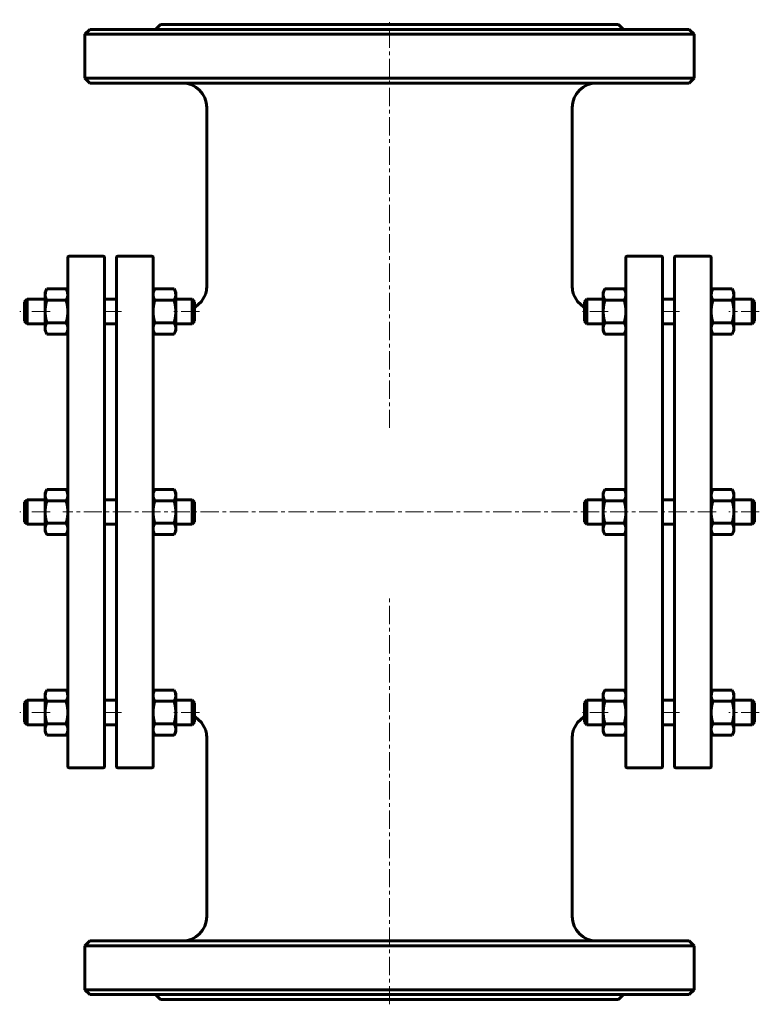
# Model space of a CAD drawing. Header units: millimetres. Extents: x 229 to 532, y 4 to 408.
import ezdxf

# ---------------------------------------------------------------- set-up
doc = ezdxf.new("R2010")
doc.units = ezdxf.units.MM
doc.linetypes.add('K5LT_AXLED', pattern=[12, 7.5, -1.5, 1.5, -1.5])
doc.linetypes.add('K5LT_BASIC', pattern=[0])
doc.layers.add('Системный слой (1)', color=7, linetype='Continuous', true_color=0x6c6c6c)

# ---------------------------------------------------------------- blocks, each defined once
blk = doc.blocks.new('U0')
at = {"layer": 'Системный слой (1)', "linetype": 'K5LT_BASIC', "lineweight": 60}
for p, q in [((292.37, 132.42), (291.97, 133.23)), ((291.97, 133.23), (291.97, 133.23)), ((292.61, 131.66), (292.37, 132.42)), ((292.69, 130.93), (292.61, 131.66))]:
    blk.add_line(p, q, dxfattribs=at)
blk = doc.blocks.new('U1')
at = {"layer": 'Системный слой (1)', "linetype": 'K5LT_BASIC', "lineweight": 60}
for p, q in [((283.46, 131.66), (283.39, 130.93)), ((283.7, 132.42), (283.46, 131.66)), ((284.1, 133.23), (283.7, 132.42)), ((284.1, 133.23), (284.1, 133.23))]:
    blk.add_line(p, q, dxfattribs=at)
blk = doc.blocks.new('U2')
at = {"layer": 'Системный слой (1)', "linetype": 'K5LT_BASIC', "lineweight": 60}
for p, q in [((512.46, 296.21), (512.39, 295.47)), ((512.7, 296.96), (512.46, 296.21)), ((513.1, 297.78), (512.7, 296.96)), ((513.1, 297.78), (513.1, 297.78))]:
    blk.add_line(p, q, dxfattribs=at)
blk = doc.blocks.new('U3')
at = {"layer": 'Системный слой (1)', "linetype": 'K5LT_BASIC', "lineweight": 60}
for p, q in [((521.37, 296.96), (520.97, 297.78)), ((520.97, 297.78), (520.97, 297.78)), ((521.61, 296.21), (521.37, 296.96)), ((521.69, 295.47), (521.61, 296.21))]:
    blk.add_line(p, q, dxfattribs=at)
blk = doc.blocks.new('U4')
at = {"layer": 'Системный слой (1)', "linetype": 'K5LT_BASIC', "lineweight": 60}
for p, q in [((247.67, 297.77), (247.67, 297.78)), ((248.07, 296.96), (247.67, 297.77)), ((248.31, 296.21), (248.07, 296.96)), ((248.39, 295.47), (248.31, 296.21))]:
    blk.add_line(p, q, dxfattribs=at)
blk = doc.blocks.new('U5')
at = {"layer": 'Системный слой (1)', "linetype": 'K5LT_BASIC', "lineweight": 60}
for p, q in [((239.16, 296.21), (239.09, 295.47)), ((239.4, 296.96), (239.16, 296.21)), ((239.8, 297.77), (239.4, 296.96)), ((239.8, 297.78), (239.8, 297.77))]:
    blk.add_line(p, q, dxfattribs=at)
blk = doc.blocks.new('U6')
at = {"layer": 'Системный слой (1)', "linetype": 'K5LT_BASIC', "lineweight": 60}
for p, q in [((283.7, 214.69), (283.46, 213.94)), ((284.1, 215.5), (283.7, 214.69)), ((284.1, 215.51), (284.1, 215.5)), ((283.46, 213.94), (283.39, 213.2))]:
    blk.add_line(p, q, dxfattribs=at)
blk = doc.blocks.new('U7')
at = {"layer": 'Системный слой (1)', "linetype": 'K5LT_BASIC', "lineweight": 60}
for p, q in [((291.97, 215.5), (291.97, 215.51)), ((292.37, 214.69), (291.97, 215.5)), ((292.61, 213.94), (292.37, 214.69)), ((292.69, 213.2), (292.61, 213.94))]:
    blk.add_line(p, q, dxfattribs=at)
blk = doc.blocks.new('U8')
at = {"layer": 'Системный слой (1)', "linetype": 'K5LT_BASIC', "lineweight": 60}
for p, q in [((512.46, 131.66), (512.39, 130.93)), ((512.7, 132.42), (512.46, 131.66)), ((513.1, 133.23), (512.7, 132.42)), ((513.1, 133.23), (513.1, 133.23))]:
    blk.add_line(p, q, dxfattribs=at)
blk = doc.blocks.new('U9')
at = {"layer": 'Системный слой (1)', "linetype": 'K5LT_BASIC', "lineweight": 60}
for p, q in [((521.37, 132.42), (520.97, 133.23)), ((520.97, 133.23), (520.97, 133.23)), ((521.61, 131.66), (521.37, 132.42)), ((521.69, 130.93), (521.61, 131.66))]:
    blk.add_line(p, q, dxfattribs=at)
blk = doc.blocks.new('U10')
at = {"layer": 'Системный слой (1)', "linetype": 'K5LT_BASIC', "lineweight": 60}
for p, q in [((283.46, 296.21), (283.39, 295.47)), ((283.7, 296.96), (283.46, 296.21)), ((284.1, 297.77), (283.7, 296.96)), ((284.1, 297.78), (284.1, 297.77))]:
    blk.add_line(p, q, dxfattribs=at)
blk = doc.blocks.new('U11')
at = {"layer": 'Системный слой (1)', "linetype": 'K5LT_BASIC', "lineweight": 60}
for p, q in [((291.97, 297.77), (291.97, 297.78)), ((292.37, 296.96), (291.97, 297.77)), ((292.61, 296.21), (292.37, 296.96)), ((292.69, 295.47), (292.61, 296.21))]:
    blk.add_line(p, q, dxfattribs=at)
blk = doc.blocks.new('U12')
at = {"layer": 'Системный слой (1)', "linetype": 'K5LT_BASIC', "lineweight": 60}
for p, q in [((248.07, 132.42), (247.67, 133.23)), ((247.67, 133.23), (247.67, 133.23)), ((248.31, 131.66), (248.07, 132.42)), ((248.39, 130.93), (248.31, 131.66))]:
    blk.add_line(p, q, dxfattribs=at)
blk = doc.blocks.new('U13')
at = {"layer": 'Системный слой (1)', "linetype": 'K5LT_BASIC', "lineweight": 60}
for p, q in [((239.16, 131.66), (239.09, 130.93)), ((239.4, 132.42), (239.16, 131.66)), ((239.8, 133.23), (239.4, 132.42)), ((239.8, 133.23), (239.8, 133.23))]:
    blk.add_line(p, q, dxfattribs=at)
blk = doc.blocks.new('U14')
at = {"layer": 'Системный слой (1)', "linetype": 'K5LT_BASIC', "lineweight": 60}
for p, q in [((247.67, 215.5), (247.67, 215.51)), ((248.07, 214.69), (247.67, 215.5)), ((248.31, 213.94), (248.07, 214.69)), ((248.39, 213.2), (248.31, 213.94))]:
    blk.add_line(p, q, dxfattribs=at)
blk = doc.blocks.new('U15')
at = {"layer": 'Системный слой (1)', "linetype": 'K5LT_BASIC', "lineweight": 60}
for p, q in [((239.4, 214.69), (239.16, 213.94)), ((239.8, 215.5), (239.4, 214.69)), ((239.8, 215.51), (239.8, 215.5)), ((239.16, 213.94), (239.09, 213.2))]:
    blk.add_line(p, q, dxfattribs=at)
blk = doc.blocks.new('U16')
at = {"layer": 'Системный слой (1)', "linetype": 'K5LT_BASIC', "lineweight": 60}
for p, q in [((512.7, 214.69), (512.46, 213.94)), ((513.1, 215.5), (512.7, 214.69)), ((513.1, 215.51), (513.1, 215.5)), ((512.46, 213.94), (512.39, 213.2))]:
    blk.add_line(p, q, dxfattribs=at)
blk = doc.blocks.new('U17')
at = {"layer": 'Системный слой (1)', "linetype": 'K5LT_BASIC', "lineweight": 60}
for p, q in [((520.97, 215.5), (520.97, 215.51)), ((521.37, 214.69), (520.97, 215.5)), ((521.61, 213.94), (521.37, 214.69)), ((521.69, 213.2), (521.61, 213.94))]:
    blk.add_line(p, q, dxfattribs=at)
blk = doc.blocks.new('U18')
at = {"layer": 'Системный слой (1)', "linetype": 'K5LT_BASIC', "lineweight": 60}
for p, q in [((300.65, 122.27), (300.39, 122.42)), ((303.24, 119.95), (300.65, 122.27)), ((304.83, 117.04), (303.24, 119.95)), ((305.25, 115.43), (304.83, 117.04)), ((305.35, 114.61), (305.25, 115.43)), ((305.38, 114.19), (305.35, 114.61)), ((305.38, 113.98), (305.38, 114.19)), ((305.39, 113.88), (305.38, 113.98)), ((305.39, 113.83), (305.39, 113.88)), ((305.39, 113.8), (305.39, 113.83)), ((305.39, 113.79), (305.39, 113.8)), ((305.39, 113.78), (305.39, 113.79)), ((305.39, 113.77), (305.39, 113.78)), ((305.39, 113.78), (305.39, 113.78)), ((305.39, 113.78), (305.39, 113.78)), ((305.39, 113.78), (305.39, 113.78)), ((305.39, 113.78), (305.39, 113.78)), ((305.39, 113.77), (305.39, 113.77)), ((305.39, 113.77), (305.39, 113.77)), ((305.39, 113.77), (305.39, 113.77)), ((305.39, 113.77), (305.39, 113.77))]:
    blk.add_line(p, q, dxfattribs=at)
blk = doc.blocks.new('U19')
at = {"layer": 'Системный слой (1)', "linetype": 'K5LT_BASIC', "lineweight": 60}
for p, q in [((457.53, 119.95), (460.12, 122.27)), ((460.12, 122.27), (460.39, 122.42)), ((455.94, 117.04), (457.53, 119.95)), ((455.39, 114.19), (455.42, 114.61)), ((455.39, 113.98), (455.39, 114.19)), ((455.39, 113.88), (455.39, 113.98)), ((455.39, 113.83), (455.39, 113.88)), ((455.39, 113.8), (455.39, 113.83)), ((455.39, 113.79), (455.39, 113.8)), ((455.39, 113.78), (455.39, 113.79)), ((455.39, 113.77), (455.39, 113.78)), ((455.39, 113.78), (455.39, 113.78)), ((455.39, 113.78), (455.39, 113.78)), ((455.39, 113.78), (455.39, 113.78)), ((455.39, 113.78), (455.39, 113.78)), ((455.39, 113.77), (455.39, 113.77)), ((455.39, 113.77), (455.39, 113.77)), ((455.39, 113.77), (455.39, 113.77)), ((455.39, 113.77), (455.39, 113.77)), ((455.42, 114.61), (455.53, 115.43)), ((455.53, 115.43), (455.94, 117.04))]:
    blk.add_line(p, q, dxfattribs=at)
blk = doc.blocks.new('U20')
at = {"layer": 'Системный слой (1)', "linetype": 'K5LT_BASIC', "lineweight": 60}
for p, q in [((304.83, 295.49), (303.24, 292.58)), ((305.25, 297.1), (304.83, 295.49)), ((305.35, 297.93), (305.25, 297.1)), ((305.38, 298.34), (305.35, 297.93)), ((305.39, 298.66), (305.38, 298.55)), ((305.38, 298.55), (305.38, 298.34)), ((305.39, 298.77), (305.39, 298.77)), ((305.39, 298.77), (305.39, 298.76)), ((305.39, 298.76), (305.39, 298.76)), ((305.39, 298.76), (305.39, 298.76)), ((305.39, 298.76), (305.39, 298.76)), ((305.39, 298.76), (305.39, 298.76)), ((305.39, 298.76), (305.39, 298.76)), ((305.39, 298.76), (305.39, 298.76)), ((305.39, 298.76), (305.39, 298.75)), ((305.39, 298.75), (305.39, 298.75)), ((305.39, 298.75), (305.39, 298.73)), ((305.39, 298.73), (305.39, 298.71)), ((305.39, 298.71), (305.39, 298.66)), ((303.24, 292.58), (300.65, 290.27)), ((300.65, 290.27), (300.39, 290.11))]:
    blk.add_line(p, q, dxfattribs=at)
blk = doc.blocks.new('U21')
at = {"layer": 'Системный слой (1)', "linetype": 'K5LT_BASIC', "lineweight": 60}
for p, q in [((455.39, 298.77), (455.39, 298.77)), ((455.39, 298.77), (455.39, 298.76)), ((455.39, 298.76), (455.39, 298.76)), ((455.39, 298.76), (455.39, 298.76)), ((455.39, 298.76), (455.39, 298.76)), ((455.39, 298.76), (455.39, 298.76)), ((455.39, 298.76), (455.39, 298.76)), ((455.39, 298.76), (455.39, 298.76)), ((455.39, 298.76), (455.39, 298.75)), ((455.39, 298.75), (455.39, 298.75)), ((455.39, 298.75), (455.39, 298.73)), ((455.39, 298.73), (455.39, 298.71)), ((455.39, 298.71), (455.39, 298.66)), ((455.39, 298.66), (455.39, 298.55)), ((455.39, 298.55), (455.39, 298.34)), ((455.39, 298.34), (455.42, 297.93)), ((455.42, 297.93), (455.53, 297.1)), ((455.53, 297.1), (455.94, 295.49)), ((455.94, 295.49), (457.53, 292.58)), ((457.53, 292.58), (460.12, 290.27)), ((460.12, 290.27), (460.39, 290.11))]:
    blk.add_line(p, q, dxfattribs=at)

msp = doc.modelspace()

# ---------------------------------------------------------------- linework, layer by layer
at = {"layer": 'Системный слой (1)', "linetype": 'K5LT_AXLED', "lineweight": 18}
for p, q in [((380.39, 240.75), (380.39, 408.27)), ((241.09, 288.54), (228.64, 288.54)), ((270.39, 288.54), (261.39, 288.54)), ((302.39, 288.54), (290.69, 288.54)), ((470.09, 288.54), (458.39, 288.54)), ((499.39, 288.54), (490.39, 288.54)), ((532.14, 288.54), (519.69, 288.54)), ((241.09, 206.27), (228.64, 206.27)), ((514.39, 206.27), (246.39, 206.27)), ((532.14, 206.27), (519.69, 206.27)), ((380.39, 4.27), (380.39, 171.78)), ((241.09, 124), (228.64, 124)), ((270.39, 124), (261.39, 124)), ((302.39, 124), (290.69, 124)), ((470.09, 124), (458.39, 124)), ((499.39, 124), (490.39, 124)), ((532.14, 124), (519.69, 124))]:
    msp.add_line(p, q, dxfattribs=at)
at = {"layer": 'Системный слой (1)', "linetype": 'K5LT_BASIC', "lineweight": 60}
for p, q in [((257.39, 404.27), (255.39, 402.27)), ((257.39, 404.27), (503.39, 404.27)), ((286.39, 406.27), (284.39, 404.27)), ((286.39, 406.27), (474.39, 406.27)), ((474.39, 406.27), (476.39, 404.27)), ((503.39, 404.27), (505.39, 402.27)), ((255.39, 384.27), (255.39, 402.27)), ((255.39, 402.27), (505.39, 402.27)), ((505.39, 384.27), (505.39, 402.27)), ((257.39, 382.27), (255.39, 384.27)), ((505.39, 384.27), (255.39, 384.27)), ((503.39, 382.27), (505.39, 384.27)), ((257.39, 382.27), (503.39, 382.27)), ((305.39, 298.77), (305.39, 372.27)), ((455.39, 298.77), (455.39, 372.27)), ((248.89, 311.27), (262.89, 311.27)), ((282.89, 311.27), (268.89, 311.27)), ((491.89, 311.27), (477.89, 311.27)), ((497.89, 311.27), (511.89, 311.27)), ((248.39, 101.77), (248.39, 310.77)), ((263.39, 310.77), (263.39, 101.77)), ((268.39, 101.77), (268.39, 310.77)), ((283.39, 310.77), (283.39, 101.77)), ((477.39, 310.77), (477.39, 101.77)), ((492.39, 101.77), (492.39, 310.77)), ((497.39, 310.77), (497.39, 101.77)), ((512.39, 101.77), (512.39, 310.77)), ((239.09, 296.54), (239.8, 297.77)), ((239.09, 295.47), (239.09, 296.54)), ((239.09, 288.55), (239.09, 295.47)), ((239.8, 297.78), (247.67, 297.78)), ((248.39, 296.54), (247.67, 297.77)), ((283.39, 296.54), (284.1, 297.77)), ((284.1, 297.78), (291.97, 297.78)), ((292.69, 296.54), (291.97, 297.77)), ((292.69, 296.54), (292.69, 295.47)), ((292.69, 295.47), (292.69, 288.55)), ((468.09, 296.54), (468.8, 297.78)), ((468.09, 295.47), (468.09, 296.54)), ((468.09, 288.54), (468.09, 295.47)), ((468.8, 297.78), (476.67, 297.78)), ((477.39, 296.54), (476.67, 297.78)), ((512.39, 296.54), (513.1, 297.78)), ((513.1, 297.78), (520.97, 297.78)), ((521.69, 296.54), (520.97, 297.78)), ((521.69, 296.54), (521.69, 295.47)), ((521.69, 295.47), (521.69, 288.54)), ((230.64, 292.54), (231.64, 293.54)), ((230.64, 284.54), (230.64, 292.54)), ((231.64, 293.54), (231.64, 283.54)), ((231.64, 293.54), (239.09, 293.54)), ((239.8, 293.17), (247.67, 293.17)), ((263.39, 293.54), (268.39, 293.54)), ((284.1, 293.16), (291.97, 293.16)), ((292.69, 293.54), (299.39, 293.54)), ((300.39, 292.54), (299.39, 293.54)), ((299.39, 283.54), (299.39, 293.54)), ((300.39, 292.54), (300.39, 284.54)), ((460.39, 292.54), (461.39, 293.54)), ((460.39, 292.54), (460.39, 284.54)), ((461.39, 283.54), (461.39, 293.54)), ((461.39, 293.54), (468.09, 293.54)), ((468.8, 293.16), (476.67, 293.16)), ((492.39, 293.54), (497.39, 293.54)), ((513.1, 293.16), (520.97, 293.16)), ((521.69, 293.54), (529.14, 293.54)), ((529.14, 293.54), (529.14, 283.54)), ((530.14, 292.54), (529.14, 293.54)), ((530.14, 284.54), (530.14, 292.54)), ((239.09, 281.62), (239.09, 288.55)), ((292.69, 288.55), (292.69, 281.61)), ((468.09, 281.61), (468.09, 288.54)), ((521.69, 288.54), (521.69, 281.61)), ((230.64, 284.54), (231.64, 283.54)), ((231.64, 283.54), (239.09, 283.54)), ((239.8, 283.93), (247.67, 283.93)), ((263.39, 283.54), (268.39, 283.54)), ((284.1, 283.93), (291.97, 283.93)), ((292.69, 283.54), (299.39, 283.54)), ((300.39, 284.54), (299.39, 283.54)), ((460.39, 284.54), (461.39, 283.54)), ((461.39, 283.54), (468.09, 283.54)), ((468.8, 283.92), (476.67, 283.92)), ((492.39, 283.54), (497.39, 283.54)), ((513.1, 283.93), (520.97, 283.93)), ((521.69, 283.54), (529.14, 283.54)), ((530.14, 284.54), (529.14, 283.54)), ((239.09, 280.54), (239.09, 281.62)), ((239.09, 280.54), (239.8, 279.31)), ((239.8, 279.3), (239.8, 279.31)), ((239.8, 279.3), (247.67, 279.3)), ((248.39, 280.54), (247.67, 279.31)), ((247.67, 279.31), (247.67, 279.3)), ((283.39, 280.54), (284.1, 279.31)), ((284.1, 279.3), (284.1, 279.31)), ((284.1, 279.3), (291.97, 279.3)), ((292.69, 280.54), (291.97, 279.31)), ((291.97, 279.31), (291.97, 279.3)), ((292.69, 281.61), (292.69, 280.54)), ((468.09, 280.54), (468.09, 281.61)), ((468.09, 280.54), (468.8, 279.3)), ((468.8, 279.3), (476.67, 279.3)), ((477.39, 280.54), (476.67, 279.3)), ((512.39, 280.54), (513.1, 279.31)), ((513.1, 279.3), (513.1, 279.31)), ((513.1, 279.3), (520.97, 279.3)), ((521.69, 280.54), (520.97, 279.31)), ((520.97, 279.31), (520.97, 279.3)), ((521.69, 281.61), (521.69, 280.54)), ((239.09, 214.27), (239.8, 215.5)), ((239.09, 213.2), (239.09, 214.27)), ((239.8, 215.51), (247.67, 215.51)), ((248.39, 214.27), (247.67, 215.5)), ((283.39, 214.27), (284.1, 215.5)), ((284.1, 215.51), (291.97, 215.51)), ((292.69, 214.27), (291.97, 215.5)), ((292.69, 214.27), (292.69, 213.2)), ((468.09, 214.27), (468.8, 215.51)), ((468.09, 213.2), (468.09, 214.27)), ((468.8, 215.51), (476.67, 215.51)), ((477.39, 214.27), (476.67, 215.51)), ((512.39, 214.27), (513.1, 215.5)), ((513.1, 215.51), (520.97, 215.51)), ((521.69, 214.27), (520.97, 215.5)), ((521.69, 214.27), (520.97, 215.5)), ((521.69, 214.27), (521.69, 213.2)), ((230.64, 210.27), (231.64, 211.27)), ((230.64, 202.27), (230.64, 210.27)), ((231.64, 211.27), (231.64, 201.27)), ((231.64, 211.27), (239.09, 211.27)), ((239.09, 206.27), (239.09, 213.2)), ((239.8, 210.89), (247.67, 210.89)), ((263.39, 211.27), (268.39, 211.27)), ((284.1, 210.89), (291.97, 210.89)), ((292.69, 213.2), (292.69, 206.27)), ((292.69, 211.27), (299.39, 211.27)), ((299.39, 201.27), (299.39, 211.27)), ((300.39, 210.27), (299.39, 211.27)), ((300.39, 210.27), (300.39, 202.27)), ((460.39, 210.27), (461.39, 211.27)), ((460.39, 210.27), (460.39, 202.27)), ((461.39, 201.27), (461.39, 211.27)), ((461.39, 211.27), (468.09, 211.27)), ((468.09, 206.27), (468.09, 213.2)), ((468.8, 210.89), (476.67, 210.89)), ((492.39, 211.27), (497.39, 211.27)), ((513.1, 210.89), (520.97, 210.89)), ((521.69, 213.2), (521.69, 206.27)), ((521.69, 211.27), (529.14, 211.27)), ((530.14, 210.27), (529.14, 211.27)), ((529.14, 211.27), (529.14, 201.27)), ((530.14, 202.27), (530.14, 210.27)), ((239.09, 199.34), (239.09, 206.27)), ((292.69, 206.27), (292.69, 199.34)), ((468.09, 199.34), (468.09, 206.27)), ((521.69, 206.27), (521.69, 199.34)), ((230.64, 202.27), (231.64, 201.27)), ((300.39, 202.27), (299.39, 201.27)), ((460.39, 202.27), (461.39, 201.27)), ((530.14, 202.27), (529.14, 201.27)), ((231.64, 201.27), (239.09, 201.27)), ((239.09, 198.27), (239.09, 199.34)), ((239.09, 198.27), (239.8, 197.03)), ((239.8, 201.66), (247.67, 201.66)), ((248.39, 198.27), (247.67, 197.03)), ((263.39, 201.27), (268.39, 201.27)), ((283.39, 198.27), (284.1, 197.03)), ((284.1, 201.65), (291.97, 201.65)), ((292.69, 198.27), (291.97, 197.03)), ((292.69, 201.27), (299.39, 201.27)), ((292.69, 199.34), (292.69, 198.27)), ((461.39, 201.27), (468.09, 201.27)), ((468.09, 198.27), (468.09, 199.34)), ((468.09, 198.27), (468.8, 197.03)), ((468.8, 201.65), (476.67, 201.65)), ((477.39, 198.27), (476.67, 197.03)), ((492.39, 201.27), (497.39, 201.27)), ((512.39, 198.27), (513.1, 197.03)), ((513.1, 201.65), (520.97, 201.65)), ((521.69, 198.27), (520.97, 197.03)), ((521.69, 201.27), (529.14, 201.27)), ((521.69, 199.34), (521.69, 198.27)), ((239.8, 197.03), (239.8, 197.03)), ((239.8, 197.03), (247.67, 197.03)), ((247.67, 197.03), (247.67, 197.03)), ((247.67, 197.03), (247.67, 197.03)), ((284.1, 197.03), (291.97, 197.03)), ((284.1, 197.03), (284.1, 197.03)), ((291.97, 197.03), (291.97, 197.03)), ((468.8, 197.03), (476.67, 197.03)), ((513.1, 197.03), (520.97, 197.03)), ((513.1, 197.03), (513.1, 197.03)), ((520.97, 197.03), (520.97, 197.03)), ((520.97, 197.03), (520.97, 197.03)), ((239.09, 132), (239.8, 133.23)), ((239.09, 130.93), (239.09, 132)), ((239.09, 124), (239.09, 130.93)), ((239.8, 133.23), (247.67, 133.23)), ((248.39, 132), (247.67, 133.23)), ((283.39, 132), (284.1, 133.23)), ((284.1, 133.23), (291.97, 133.23)), ((292.69, 132), (291.97, 133.23)), ((292.69, 132), (292.69, 130.93)), ((292.69, 130.93), (292.69, 124)), ((468.09, 132), (468.8, 133.23)), ((468.09, 130.92), (468.09, 132)), ((468.09, 124), (468.09, 130.92)), ((468.8, 133.23), (476.67, 133.23)), ((477.39, 132), (476.67, 133.23)), ((512.39, 132), (513.1, 133.23)), ((513.1, 133.23), (520.97, 133.23)), ((521.69, 132), (520.97, 133.23)), ((521.69, 132), (521.69, 130.93)), ((521.69, 130.93), (521.69, 124)), ((230.64, 128), (231.64, 129)), ((230.64, 120), (230.64, 128)), ((231.64, 129), (239.09, 129)), ((231.64, 129), (231.64, 119)), ((239.8, 128.62), (247.67, 128.62)), ((263.39, 129), (268.39, 129)), ((284.1, 128.62), (291.97, 128.62)), ((292.69, 129), (299.39, 129)), ((300.39, 128), (299.39, 129)), ((299.39, 119), (299.39, 129)), ((300.39, 128), (300.39, 120)), ((460.39, 128), (461.39, 129)), ((460.39, 128), (460.39, 120)), ((461.39, 129), (468.09, 129)), ((461.39, 119), (461.39, 129)), ((468.8, 128.61), (476.67, 128.61)), ((492.39, 129), (497.39, 129)), ((513.1, 128.62), (520.97, 128.62)), ((521.69, 129), (529.14, 129)), ((529.14, 129), (529.14, 119)), ((530.14, 128), (529.14, 129)), ((530.14, 120), (530.14, 128)), ((239.09, 117.07), (239.09, 124)), ((292.69, 124), (292.69, 117.07)), ((468.09, 117.07), (468.09, 124)), ((521.69, 124), (521.69, 117.07)), ((230.64, 120), (231.64, 119)), ((231.64, 119), (239.09, 119)), ((239.8, 119.38), (247.67, 119.38)), ((263.39, 119), (268.39, 119)), ((284.1, 119.38), (291.97, 119.38)), ((292.69, 119), (299.39, 119)), ((300.39, 120), (299.39, 119)), ((460.39, 120), (461.39, 119)), ((461.39, 119), (468.09, 119)), ((468.8, 119.38), (476.67, 119.38)), ((492.39, 119), (497.39, 119)), ((513.1, 119.38), (520.97, 119.38)), ((521.69, 119), (529.14, 119)), ((530.14, 120), (529.14, 119)), ((239.09, 116), (239.09, 117.07)), ((239.09, 116), (239.8, 114.76)), ((239.8, 114.76), (247.67, 114.76)), ((239.8, 114.76), (239.8, 114.76)), ((248.39, 116), (247.67, 114.76)), ((247.67, 114.76), (247.67, 114.76)), ((283.39, 116), (284.1, 114.76)), ((284.1, 114.76), (291.97, 114.76)), ((284.1, 114.76), (284.1, 114.76)), ((292.69, 116), (291.97, 114.76)), ((291.97, 114.76), (291.97, 114.76)), ((292.69, 117.07), (292.69, 116)), ((305.39, 40.27), (305.39, 113.77)), ((455.39, 40.27), (455.39, 113.77)), ((468.09, 116), (468.09, 117.07)), ((468.09, 116), (468.8, 114.76)), ((468.8, 114.76), (476.67, 114.76)), ((477.39, 116), (476.67, 114.76)), ((512.39, 116), (513.1, 114.76)), ((513.1, 114.76), (520.97, 114.76)), ((513.1, 114.76), (513.1, 114.76)), ((521.69, 116), (520.97, 114.76)), ((520.97, 114.76), (520.97, 114.76)), ((521.69, 117.07), (521.69, 116)), ((248.89, 101.27), (262.89, 101.27)), ((282.89, 101.27), (268.89, 101.27)), ((491.89, 101.27), (477.89, 101.27)), ((497.89, 101.27), (511.89, 101.27)), ((257.39, 30.27), (255.39, 28.27)), ((503.39, 30.27), (257.39, 30.27)), ((503.39, 30.27), (505.39, 28.27)), ((255.39, 28.27), (505.39, 28.27)), ((255.39, 10.27), (255.39, 28.27)), ((505.39, 10.27), (505.39, 28.27)), ((505.39, 10.27), (255.39, 10.27)), ((257.39, 8.27), (255.39, 10.27)), ((257.39, 8.27), (503.39, 8.27)), ((286.39, 6.27), (284.39, 8.27)), ((474.39, 6.27), (476.39, 8.27)), ((503.39, 8.27), (505.39, 10.27)), ((286.39, 6.27), (474.39, 6.27))]:
    msp.add_line(p, q, dxfattribs=at)
for centre, radius, start, end in [((295.39, 372.27), 10, 0, 90), ((465.39, 372.27), 10, 90, 180), ((248.89, 310.77), 0.5, 90, 180), ((262.89, 310.77), 0.5, 0, 90), ((268.89, 310.77), 0.5, 90, 180), ((282.89, 310.77), 0.5, 0, 90), ((477.89, 310.77), 0.5, 90, 180), ((491.89, 310.77), 0.5, 0, 90), ((497.89, 310.77), 0.5, 90, 180), ((511.89, 310.77), 0.5, 0, 90), ((248.89, 101.77), 0.5, 180, 270), ((262.89, 101.77), 0.5, 270, 0), ((268.89, 101.77), 0.5, 180, 270), ((282.89, 101.77), 0.5, 270, 0), ((477.89, 101.77), 0.5, 180, 270), ((491.89, 101.77), 0.5, 270, 0), ((497.89, 101.77), 0.5, 180, 270), ((511.89, 101.77), 0.5, 270, 0), ((295.39, 40.27), 10, 270, 0), ((465.39, 40.27), 10, 180, 270)]:
    msp.add_arc(centre, radius, start, end, dxfattribs=at)
for points in [[(239.09, 295.47), (239.09, 294.4), (239.8, 293.17)], [(247.67, 293.17), (248.39, 294.4), (248.39, 295.47)], [(283.39, 295.47), (283.39, 294.4), (284.1, 293.16)], [(291.97, 293.16), (292.69, 294.4), (292.69, 295.47)], [(468.8, 297.78), (468.09, 296.54), (468.09, 295.47)], [(468.09, 295.47), (468.09, 294.4), (468.8, 293.16)], [(477.39, 295.47), (477.39, 296.54), (476.67, 297.78)], [(476.67, 293.16), (477.39, 294.4), (477.39, 295.47)], [(512.39, 295.47), (512.39, 294.4), (513.1, 293.16)], [(520.97, 293.16), (521.69, 294.4), (521.69, 295.47)], [(239.8, 293.17), (239.09, 290.69), (239.09, 288.55)], [(248.39, 288.55), (248.39, 290.69), (247.67, 293.17)], [(284.1, 293.16), (283.39, 290.69), (283.39, 288.55)], [(292.69, 288.55), (292.69, 290.69), (291.97, 293.16)], [(468.8, 293.16), (468.09, 290.68), (468.09, 288.54)], [(477.39, 288.54), (477.39, 290.68), (476.67, 293.16)], [(513.1, 293.16), (512.39, 290.69), (512.39, 288.54)], [(521.69, 288.54), (521.69, 290.69), (520.97, 293.16)], [(239.09, 288.55), (239.09, 286.4), (239.8, 283.93)], [(247.67, 283.93), (248.39, 286.4), (248.39, 288.55)], [(283.39, 288.55), (283.39, 286.4), (284.1, 283.93)], [(291.97, 283.93), (292.69, 286.4), (292.69, 288.55)], [(468.09, 288.54), (468.09, 286.4), (468.8, 283.92)], [(476.67, 283.92), (477.39, 286.4), (477.39, 288.54)], [(512.39, 288.54), (512.39, 286.4), (513.1, 283.93)], [(520.97, 283.93), (521.69, 286.4), (521.69, 288.54)], [(239.8, 283.93), (239.09, 282.69), (239.09, 281.62)], [(248.39, 281.62), (248.39, 282.69), (247.67, 283.93)], [(284.1, 283.93), (283.39, 282.69), (283.39, 281.61)], [(292.69, 281.61), (292.69, 282.69), (291.97, 283.93)], [(468.8, 283.92), (468.09, 282.68), (468.09, 281.61)], [(477.39, 281.61), (477.39, 282.68), (476.67, 283.92)], [(513.1, 283.93), (512.39, 282.69), (512.39, 281.61)], [(521.69, 281.61), (521.69, 282.69), (520.97, 283.93)], [(239.09, 281.62), (239.09, 280.54), (239.8, 279.3)], [(247.67, 279.3), (248.39, 280.54), (248.39, 281.62)], [(283.39, 281.61), (283.39, 280.54), (284.1, 279.3)], [(291.97, 279.3), (292.69, 280.54), (292.69, 281.61)], [(468.09, 281.61), (468.09, 280.54), (468.8, 279.3)], [(476.67, 279.3), (477.39, 280.54), (477.39, 281.61)], [(512.39, 281.61), (512.39, 280.54), (513.1, 279.3)], [(520.97, 279.3), (521.69, 280.54), (521.69, 281.61)], [(468.8, 215.51), (468.09, 214.27), (468.09, 213.2)], [(477.39, 213.2), (477.39, 214.27), (476.67, 215.51)], [(239.09, 213.2), (239.09, 212.13), (239.8, 210.89)], [(239.8, 210.89), (239.09, 208.42), (239.09, 206.27)], [(247.67, 210.89), (248.39, 212.13), (248.39, 213.2)], [(248.39, 206.27), (248.39, 208.42), (247.67, 210.89)], [(283.39, 213.2), (283.39, 212.13), (284.1, 210.89)], [(284.1, 210.89), (283.39, 208.42), (283.39, 206.27)], [(291.97, 210.89), (292.69, 212.13), (292.69, 213.2)], [(292.69, 206.27), (292.69, 208.42), (291.97, 210.89)], [(468.09, 213.2), (468.09, 212.12), (468.8, 210.89)], [(468.8, 210.89), (468.09, 208.41), (468.09, 206.27)], [(476.67, 210.89), (477.39, 212.12), (477.39, 213.2)], [(477.39, 206.27), (477.39, 208.41), (476.67, 210.89)], [(512.39, 213.2), (512.39, 212.13), (513.1, 210.89)], [(513.1, 210.89), (512.39, 208.42), (512.39, 206.27)], [(520.97, 210.89), (521.69, 212.13), (521.69, 213.2)], [(521.69, 206.27), (521.69, 208.42), (520.97, 210.89)], [(239.09, 206.27), (239.09, 204.13), (239.8, 201.66)], [(247.67, 201.66), (248.39, 204.13), (248.39, 206.27)], [(283.39, 206.27), (283.39, 204.13), (284.1, 201.65)], [(291.97, 201.65), (292.69, 204.13), (292.69, 206.27)], [(468.09, 206.27), (468.09, 204.12), (468.8, 201.65)], [(476.67, 201.65), (477.39, 204.12), (477.39, 206.27)], [(512.39, 206.27), (512.39, 204.13), (513.1, 201.65)], [(520.97, 201.65), (521.69, 204.13), (521.69, 206.27)], [(239.8, 201.66), (239.09, 200.42), (239.09, 199.34)], [(239.09, 199.34), (239.09, 198.27), (239.8, 197.03)], [(248.39, 199.34), (248.39, 200.42), (247.67, 201.66)], [(247.67, 197.03), (248.39, 198.27), (248.39, 199.34)], [(284.1, 201.65), (283.39, 200.41), (283.39, 199.34)], [(283.39, 199.34), (283.39, 198.27), (284.1, 197.03)], [(292.69, 199.34), (292.69, 200.41), (291.97, 201.65)], [(291.97, 197.03), (292.69, 198.27), (292.69, 199.34)], [(468.8, 201.65), (468.09, 200.41), (468.09, 199.34)], [(468.09, 199.34), (468.09, 198.27), (468.8, 197.03)], [(477.39, 199.34), (477.39, 200.41), (476.67, 201.65)], [(476.67, 197.03), (477.39, 198.27), (477.39, 199.34)], [(513.1, 201.65), (512.39, 200.41), (512.39, 199.34)], [(512.39, 199.34), (512.39, 198.27), (513.1, 197.03)], [(521.69, 199.34), (521.69, 200.41), (520.97, 201.65)], [(520.97, 197.03), (521.69, 198.27), (521.69, 199.34)], [(239.09, 130.93), (239.09, 129.86), (239.8, 128.62)], [(247.67, 128.62), (248.39, 129.86), (248.39, 130.93)], [(283.39, 130.93), (283.39, 129.86), (284.1, 128.62)], [(291.97, 128.62), (292.69, 129.86), (292.69, 130.93)], [(468.8, 133.23), (468.09, 132), (468.09, 130.92)], [(468.09, 130.92), (468.09, 129.85), (468.8, 128.61)], [(477.39, 130.92), (477.39, 132), (476.67, 133.23)], [(476.67, 128.61), (477.39, 129.85), (477.39, 130.92)], [(512.39, 130.93), (512.39, 129.85), (513.1, 128.62)], [(520.97, 128.62), (521.69, 129.85), (521.69, 130.93)], [(239.8, 128.62), (239.09, 126.15), (239.09, 124)], [(248.39, 124), (248.39, 126.15), (247.67, 128.62)], [(284.1, 128.62), (283.39, 126.14), (283.39, 124)], [(292.69, 124), (292.69, 126.14), (291.97, 128.62)], [(468.8, 128.61), (468.09, 126.14), (468.09, 124)], [(477.39, 124), (477.39, 126.14), (476.67, 128.61)], [(513.1, 128.62), (512.39, 126.14), (512.39, 124)], [(521.69, 124), (521.69, 126.14), (520.97, 128.62)], [(239.09, 124), (239.09, 121.86), (239.8, 119.38)], [(247.67, 119.38), (248.39, 121.86), (248.39, 124)], [(283.39, 124), (283.39, 121.86), (284.1, 119.38)], [(291.97, 119.38), (292.69, 121.86), (292.69, 124)], [(468.09, 124), (468.09, 121.85), (468.8, 119.38)], [(476.67, 119.38), (477.39, 121.85), (477.39, 124)], [(512.39, 124), (512.39, 121.86), (513.1, 119.38)], [(520.97, 119.38), (521.69, 121.86), (521.69, 124)], [(239.8, 119.38), (239.09, 118.14), (239.09, 117.07)], [(248.39, 117.07), (248.39, 118.14), (247.67, 119.38)], [(284.1, 119.38), (283.39, 118.14), (283.39, 117.07)], [(292.69, 117.07), (292.69, 118.14), (291.97, 119.38)], [(468.8, 119.38), (468.09, 118.14), (468.09, 117.07)], [(477.39, 117.07), (477.39, 118.14), (476.67, 119.38)], [(513.1, 119.38), (512.39, 118.14), (512.39, 117.07)], [(521.69, 117.07), (521.69, 118.14), (520.97, 119.38)], [(239.09, 117.07), (239.09, 116), (239.8, 114.76)], [(247.67, 114.76), (248.39, 116), (248.39, 117.07)], [(283.39, 117.07), (283.39, 116), (284.1, 114.76)], [(291.97, 114.76), (292.69, 116), (292.69, 117.07)], [(468.09, 117.07), (468.09, 116), (468.8, 114.76)], [(476.67, 114.76), (477.39, 116), (477.39, 117.07)], [(512.39, 117.07), (512.39, 116), (513.1, 114.76)], [(520.97, 114.76), (521.69, 116), (521.69, 117.07)]]:
    msp.add_rational_spline(points, [1, 1.0379548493, 1], degree=2, dxfattribs=at)

# ---------------------------------------------------------------- block references
at = {"layer": 'Системный слой (1)'}
for name in ['U5', 'U4', 'U10', 'U11', 'U20', 'U21', 'U2', 'U3', 'U15', 'U14', 'U6', 'U7', 'U16', 'U17', 'U13', 'U12', 'U1', 'U0', 'U8', 'U9', 'U18', 'U19']:
    msp.add_blockref(name, (0, 0), dxfattribs=at)

doc.saveas('drawing.dxf')
